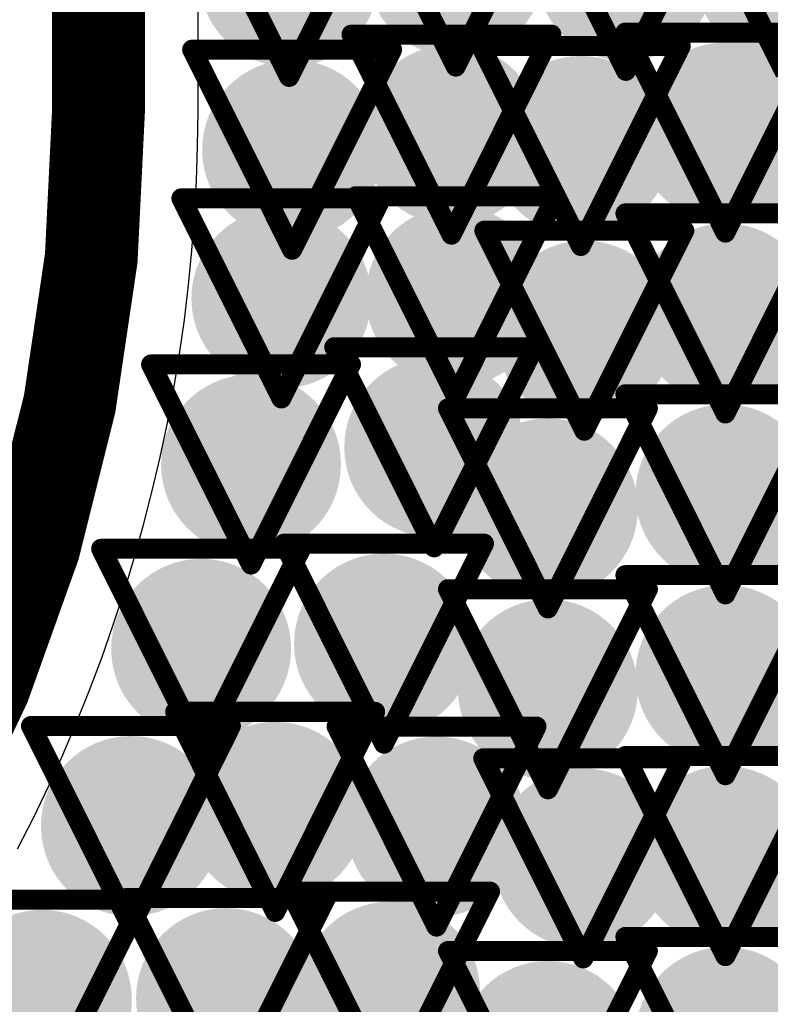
# Model space of a CAD drawing. Header units: inches. Extents: x -2.3 to 12.7, y -2.8 to 6.7.
# Tile 141 of 171: x 0.7207 to 0.7957, y 0.9466 to 1.045. Entities that reach past the tile are written whole.
import ezdxf

# ---------------------------------------------------------------- set-up
doc = ezdxf.new("R2010")
doc.units = ezdxf.units.IN
doc.header["$MEASUREMENT"] = 0
for name, color, linetype in [('Bottom Layer', 5, 'Continuous'), ('Drill Drawing', 1, 'Continuous'), ('L2_GND1', 16, 'Continuous'), ('L3_PWR1', 130, 'Continuous'), ('Top Layer', 1, 'Continuous'), ('Via Holes', 16, 'Continuous')]:
    doc.layers.add(name, color=color, linetype=linetype)

msp = doc.modelspace()

# ---------------------------------------------------------------- hatches: boundary and pattern name
at = {"layer": 'Bottom Layer'}
h = msp.add_hatch(color=5, dxfattribs=at)
edge = h.paths.add_edge_path()
edge.add_arc((0.7642856, 1.0503218), 0.009, 0, 360)
h = msp.add_hatch(color=5, dxfattribs=at)
edge = h.paths.add_edge_path()
edge.add_arc((0.7476204, 1.049289), 0.009, 0, 360)
h = msp.add_hatch(color=5, dxfattribs=at)
edge = h.paths.add_edge_path()
edge.add_arc((0.7813028, 1.049891), 0.009, 0, 360)
h = msp.add_hatch(color=5, dxfattribs=at)
edge = h.paths.add_edge_path()
edge.add_arc((0.797243, 1.0496758), 0.009, 0, 360)
h = msp.add_hatch(color=5, dxfattribs=at)
edge = h.paths.add_edge_path()
edge.add_arc((0.7638548, 1.0335202), 0.009, 0, 360)
h = msp.add_hatch(color=5, dxfattribs=at)
edge = h.paths.add_edge_path()
edge.add_arc((0.7912545, 1.0337262), 0.009, 0, 360)
h = msp.add_hatch(color=5, dxfattribs=at)
edge = h.paths.add_edge_path()
edge.add_arc((0.7767956, 1.0323834), 0.009, 0, 360)
h = msp.add_hatch(color=5, dxfattribs=at)
edge = h.paths.add_edge_path()
edge.add_arc((0.7479146, 1.0320122), 0.009, 0, 360)
h = msp.add_hatch(color=5, dxfattribs=at)
edge = h.paths.add_edge_path()
edge.add_arc((0.7468376, 1.017149), 0.009, 0, 360)
h = msp.add_hatch(color=5, dxfattribs=at)
edge = h.paths.add_edge_path()
edge.add_arc((0.7642856, 1.0173646), 0.009, 0, 360)
h = msp.add_hatch(color=5, dxfattribs=at)
edge = h.paths.add_edge_path()
edge.add_arc((0.7912545, 1.0156463), 0.009, 0, 360)
h = msp.add_hatch(color=5, dxfattribs=at)
edge = h.paths.add_edge_path()
edge.add_arc((0.7771462, 1.0139242), 0.009, 0, 360)
h = msp.add_hatch(color=5, dxfattribs=at)
edge = h.paths.add_edge_path()
edge.add_arc((0.7621294, 1.002265), 0.009, 0, 360)
h = msp.add_hatch(color=5, dxfattribs=at)
edge = h.paths.add_edge_path()
edge.add_arc((0.7438046, 1.0005446), 0.009, 0, 360)
h = msp.add_hatch(color=5, dxfattribs=at)
edge = h.paths.add_edge_path()
edge.add_arc((0.7912545, 0.9975664), 0.009, 0, 360)
h = msp.add_hatch(color=5, dxfattribs=at)
edge = h.paths.add_edge_path()
edge.add_arc((0.7735044, 0.9961585), 0.009, 0, 360)
h = msp.add_hatch(color=5, dxfattribs=at)
edge = h.paths.add_edge_path()
edge.add_arc((0.738813, 0.9821194), 0.009, 0, 360)
h = msp.add_hatch(color=5, dxfattribs=at)
edge = h.paths.add_edge_path()
edge.add_arc((0.7571086, 0.982639), 0.009, 0, 360)
h = msp.add_hatch(color=5, dxfattribs=at)
edge = h.paths.add_edge_path()
edge.add_arc((0.7912545, 0.9794865), 0.009, 0, 360)
h = msp.add_hatch(color=5, dxfattribs=at)
edge = h.paths.add_edge_path()
edge.add_arc((0.7735044, 0.9780786), 0.009, 0, 360)
h = msp.add_hatch(color=5, dxfattribs=at)
edge = h.paths.add_edge_path()
edge.add_arc((0.7462188, 0.965823), 0.009, 0, 360)
h = msp.add_hatch(color=5, dxfattribs=at)
edge = h.paths.add_edge_path()
edge.add_arc((0.7317904, 0.964405), 0.009, 0, 360)
h = msp.add_hatch(color=5, dxfattribs=at)
edge = h.paths.add_edge_path()
edge.add_arc((0.7623598, 0.9643558), 0.009, 0, 360)
h = msp.add_hatch(color=5, dxfattribs=at)
edge = h.paths.add_edge_path()
edge.add_arc((0.7770332, 0.9611766), 0.009, 0, 360)
h = msp.add_hatch(color=5, dxfattribs=at)
edge = h.paths.add_edge_path()
edge.add_arc((0.7912545, 0.9614066), 0.009, 0, 360)
h = msp.add_hatch(color=5, dxfattribs=at)
edge = h.paths.add_edge_path()
edge.add_arc((0.757713, 0.9478482), 0.009, 0, 360)
h = msp.add_hatch(color=5, dxfattribs=at)
edge = h.paths.add_edge_path()
edge.add_arc((0.7228844, 0.9470342), 0.009, 0, 360)
h = msp.add_hatch(color=5, dxfattribs=at)
edge = h.paths.add_edge_path()
edge.add_arc((0.741304, 0.947207), 0.009, 0, 360)
h = msp.add_hatch(color=5, dxfattribs=at)
edge = h.paths.add_edge_path()
edge.add_arc((0.7912545, 0.9433267), 0.009, 0, 360)
h = msp.add_hatch(color=5, dxfattribs=at)
edge = h.paths.add_edge_path()
edge.add_arc((0.7735044, 0.9419188), 0.009, 0, 360)
at = {"layer": 'L2_GND1'}
h = msp.add_hatch(color=16, dxfattribs=at)
edge = h.paths.add_edge_path()
edge.add_arc((0.7642856, 1.0503218), 0.009, 0, 360)
h = msp.add_hatch(color=16, dxfattribs=at)
edge = h.paths.add_edge_path()
edge.add_arc((0.7476204, 1.049289), 0.009, 0, 360)
h = msp.add_hatch(color=16, dxfattribs=at)
edge = h.paths.add_edge_path()
edge.add_arc((0.7813028, 1.049891), 0.009, 0, 360)
h = msp.add_hatch(color=16, dxfattribs=at)
edge = h.paths.add_edge_path()
edge.add_arc((0.797243, 1.0496758), 0.009, 0, 360)
h = msp.add_hatch(color=16, dxfattribs=at)
edge = h.paths.add_edge_path()
edge.add_arc((0.7638548, 1.0335202), 0.009, 0, 360)
h = msp.add_hatch(color=16, dxfattribs=at)
edge = h.paths.add_edge_path()
edge.add_arc((0.7912545, 1.0337262), 0.009, 0, 360)
h = msp.add_hatch(color=16, dxfattribs=at)
edge = h.paths.add_edge_path()
edge.add_arc((0.7767956, 1.0323834), 0.009, 0, 360)
h = msp.add_hatch(color=16, dxfattribs=at)
edge = h.paths.add_edge_path()
edge.add_arc((0.7479146, 1.0320122), 0.009, 0, 360)
h = msp.add_hatch(color=16, dxfattribs=at)
edge = h.paths.add_edge_path()
edge.add_arc((0.7468376, 1.017149), 0.009, 0, 360)
h = msp.add_hatch(color=16, dxfattribs=at)
edge = h.paths.add_edge_path()
edge.add_arc((0.7642856, 1.0173646), 0.009, 0, 360)
h = msp.add_hatch(color=16, dxfattribs=at)
edge = h.paths.add_edge_path()
edge.add_arc((0.7912545, 1.0156463), 0.009, 0, 360)
h = msp.add_hatch(color=16, dxfattribs=at)
edge = h.paths.add_edge_path()
edge.add_arc((0.7771462, 1.0139242), 0.009, 0, 360)
h = msp.add_hatch(color=16, dxfattribs=at)
edge = h.paths.add_edge_path()
edge.add_arc((0.7621294, 1.002265), 0.009, 0, 360)
h = msp.add_hatch(color=16, dxfattribs=at)
edge = h.paths.add_edge_path()
edge.add_arc((0.7438046, 1.0005446), 0.009, 0, 360)
h = msp.add_hatch(color=16, dxfattribs=at)
edge = h.paths.add_edge_path()
edge.add_arc((0.7912545, 0.9975664), 0.009, 0, 360)
h = msp.add_hatch(color=16, dxfattribs=at)
edge = h.paths.add_edge_path()
edge.add_arc((0.7735044, 0.9961585), 0.009, 0, 360)
h = msp.add_hatch(color=16, dxfattribs=at)
edge = h.paths.add_edge_path()
edge.add_arc((0.738813, 0.9821194), 0.009, 0, 360)
h = msp.add_hatch(color=16, dxfattribs=at)
edge = h.paths.add_edge_path()
edge.add_arc((0.7571086, 0.982639), 0.009, 0, 360)
h = msp.add_hatch(color=16, dxfattribs=at)
edge = h.paths.add_edge_path()
edge.add_arc((0.7912545, 0.9794865), 0.009, 0, 360)
h = msp.add_hatch(color=16, dxfattribs=at)
edge = h.paths.add_edge_path()
edge.add_arc((0.7735044, 0.9780786), 0.009, 0, 360)
h = msp.add_hatch(color=16, dxfattribs=at)
edge = h.paths.add_edge_path()
edge.add_arc((0.7462188, 0.965823), 0.009, 0, 360)
h = msp.add_hatch(color=16, dxfattribs=at)
edge = h.paths.add_edge_path()
edge.add_arc((0.7317904, 0.964405), 0.009, 0, 360)
h = msp.add_hatch(color=16, dxfattribs=at)
edge = h.paths.add_edge_path()
edge.add_arc((0.7623598, 0.9643558), 0.009, 0, 360)
h = msp.add_hatch(color=16, dxfattribs=at)
edge = h.paths.add_edge_path()
edge.add_arc((0.7770332, 0.9611766), 0.009, 0, 360)
h = msp.add_hatch(color=16, dxfattribs=at)
edge = h.paths.add_edge_path()
edge.add_arc((0.7912545, 0.9614066), 0.009, 0, 360)
h = msp.add_hatch(color=16, dxfattribs=at)
edge = h.paths.add_edge_path()
edge.add_arc((0.757713, 0.9478482), 0.009, 0, 360)
h = msp.add_hatch(color=16, dxfattribs=at)
edge = h.paths.add_edge_path()
edge.add_arc((0.7228844, 0.9470342), 0.009, 0, 360)
h = msp.add_hatch(color=16, dxfattribs=at)
edge = h.paths.add_edge_path()
edge.add_arc((0.741304, 0.947207), 0.009, 0, 360)
h = msp.add_hatch(color=16, dxfattribs=at)
edge = h.paths.add_edge_path()
edge.add_arc((0.7912545, 0.9433267), 0.009, 0, 360)
h = msp.add_hatch(color=16, dxfattribs=at)
edge = h.paths.add_edge_path()
edge.add_arc((0.7735044, 0.9419188), 0.009, 0, 360)
at = {"layer": 'L3_PWR1'}
h = msp.add_hatch(color=130, dxfattribs=at)
edge = h.paths.add_edge_path()
edge.add_arc((0.7642856, 1.0503218), 0.009, 0, 360)
h = msp.add_hatch(color=130, dxfattribs=at)
edge = h.paths.add_edge_path()
edge.add_arc((0.7476204, 1.049289), 0.009, 0, 360)
h = msp.add_hatch(color=130, dxfattribs=at)
edge = h.paths.add_edge_path()
edge.add_arc((0.7813028, 1.049891), 0.009, 0, 360)
h = msp.add_hatch(color=130, dxfattribs=at)
edge = h.paths.add_edge_path()
edge.add_arc((0.797243, 1.0496758), 0.009, 0, 360)
h = msp.add_hatch(color=130, dxfattribs=at)
edge = h.paths.add_edge_path()
edge.add_arc((0.7638548, 1.0335202), 0.009, 0, 360)
h = msp.add_hatch(color=130, dxfattribs=at)
edge = h.paths.add_edge_path()
edge.add_arc((0.7912545, 1.0337262), 0.009, 0, 360)
h = msp.add_hatch(color=130, dxfattribs=at)
edge = h.paths.add_edge_path()
edge.add_arc((0.7767956, 1.0323834), 0.009, 0, 360)
h = msp.add_hatch(color=130, dxfattribs=at)
edge = h.paths.add_edge_path()
edge.add_arc((0.7479146, 1.0320122), 0.009, 0, 360)
h = msp.add_hatch(color=130, dxfattribs=at)
edge = h.paths.add_edge_path()
edge.add_arc((0.7468376, 1.017149), 0.009, 0, 360)
h = msp.add_hatch(color=130, dxfattribs=at)
edge = h.paths.add_edge_path()
edge.add_arc((0.7642856, 1.0173646), 0.009, 0, 360)
h = msp.add_hatch(color=130, dxfattribs=at)
edge = h.paths.add_edge_path()
edge.add_arc((0.7912545, 1.0156463), 0.009, 0, 360)
h = msp.add_hatch(color=130, dxfattribs=at)
edge = h.paths.add_edge_path()
edge.add_arc((0.7771462, 1.0139242), 0.009, 0, 360)
h = msp.add_hatch(color=130, dxfattribs=at)
edge = h.paths.add_edge_path()
edge.add_arc((0.7621294, 1.002265), 0.009, 0, 360)
h = msp.add_hatch(color=130, dxfattribs=at)
edge = h.paths.add_edge_path()
edge.add_arc((0.7438046, 1.0005446), 0.009, 0, 360)
h = msp.add_hatch(color=130, dxfattribs=at)
edge = h.paths.add_edge_path()
edge.add_arc((0.7912545, 0.9975664), 0.009, 0, 360)
h = msp.add_hatch(color=130, dxfattribs=at)
edge = h.paths.add_edge_path()
edge.add_arc((0.7735044, 0.9961585), 0.009, 0, 360)
h = msp.add_hatch(color=130, dxfattribs=at)
edge = h.paths.add_edge_path()
edge.add_arc((0.738813, 0.9821194), 0.009, 0, 360)
h = msp.add_hatch(color=130, dxfattribs=at)
edge = h.paths.add_edge_path()
edge.add_arc((0.7571086, 0.982639), 0.009, 0, 360)
h = msp.add_hatch(color=130, dxfattribs=at)
edge = h.paths.add_edge_path()
edge.add_arc((0.7912545, 0.9794865), 0.009, 0, 360)
h = msp.add_hatch(color=130, dxfattribs=at)
edge = h.paths.add_edge_path()
edge.add_arc((0.7735044, 0.9780786), 0.009, 0, 360)
h = msp.add_hatch(color=130, dxfattribs=at)
edge = h.paths.add_edge_path()
edge.add_arc((0.7462188, 0.965823), 0.009, 0, 360)
h = msp.add_hatch(color=130, dxfattribs=at)
edge = h.paths.add_edge_path()
edge.add_arc((0.7317904, 0.964405), 0.009, 0, 360)
h = msp.add_hatch(color=130, dxfattribs=at)
edge = h.paths.add_edge_path()
edge.add_arc((0.7623598, 0.9643558), 0.009, 0, 360)
h = msp.add_hatch(color=130, dxfattribs=at)
edge = h.paths.add_edge_path()
edge.add_arc((0.7770332, 0.9611766), 0.009, 0, 360)
h = msp.add_hatch(color=130, dxfattribs=at)
edge = h.paths.add_edge_path()
edge.add_arc((0.7912545, 0.9614066), 0.009, 0, 360)
h = msp.add_hatch(color=130, dxfattribs=at)
edge = h.paths.add_edge_path()
edge.add_arc((0.757713, 0.9478482), 0.009, 0, 360)
h = msp.add_hatch(color=130, dxfattribs=at)
edge = h.paths.add_edge_path()
edge.add_arc((0.7228844, 0.9470342), 0.009, 0, 360)
h = msp.add_hatch(color=130, dxfattribs=at)
edge = h.paths.add_edge_path()
edge.add_arc((0.741304, 0.947207), 0.009, 0, 360)
h = msp.add_hatch(color=130, dxfattribs=at)
edge = h.paths.add_edge_path()
edge.add_arc((0.7912545, 0.9433267), 0.009, 0, 360)
h = msp.add_hatch(color=130, dxfattribs=at)
edge = h.paths.add_edge_path()
edge.add_arc((0.7735044, 0.9419188), 0.009, 0, 360)
at = {"layer": 'Top Layer'}
h = msp.add_hatch(color=1, dxfattribs=at)
edge = h.paths.add_edge_path()
edge.add_arc((0.7642856, 1.0503218), 0.009, 0, 360)
h = msp.add_hatch(color=1, dxfattribs=at)
edge = h.paths.add_edge_path()
edge.add_arc((0.7476204, 1.049289), 0.009, 0, 360)
h = msp.add_hatch(color=1, dxfattribs=at)
edge = h.paths.add_edge_path()
edge.add_arc((0.7813028, 1.049891), 0.009, 0, 360)
h = msp.add_hatch(color=1, dxfattribs=at)
edge = h.paths.add_edge_path()
edge.add_arc((0.797243, 1.0496758), 0.009, 0, 360)
h = msp.add_hatch(color=1, dxfattribs=at)
edge = h.paths.add_edge_path()
edge.add_arc((0.7638548, 1.0335202), 0.009, 0, 360)
h = msp.add_hatch(color=1, dxfattribs=at)
edge = h.paths.add_edge_path()
edge.add_arc((0.7912545, 1.0337262), 0.009, 0, 360)
h = msp.add_hatch(color=1, dxfattribs=at)
edge = h.paths.add_edge_path()
edge.add_arc((0.7767956, 1.0323834), 0.009, 0, 360)
h = msp.add_hatch(color=1, dxfattribs=at)
edge = h.paths.add_edge_path()
edge.add_arc((0.7479146, 1.0320122), 0.009, 0, 360)
h = msp.add_hatch(color=1, dxfattribs=at)
edge = h.paths.add_edge_path()
edge.add_arc((0.7468376, 1.017149), 0.009, 0, 360)
h = msp.add_hatch(color=1, dxfattribs=at)
edge = h.paths.add_edge_path()
edge.add_arc((0.7642856, 1.0173646), 0.009, 0, 360)
h = msp.add_hatch(color=1, dxfattribs=at)
edge = h.paths.add_edge_path()
edge.add_arc((0.7912545, 1.0156463), 0.009, 0, 360)
h = msp.add_hatch(color=1, dxfattribs=at)
edge = h.paths.add_edge_path()
edge.add_arc((0.7771462, 1.0139242), 0.009, 0, 360)
h = msp.add_hatch(color=1, dxfattribs=at)
edge = h.paths.add_edge_path()
edge.add_arc((0.7621294, 1.002265), 0.009, 0, 360)
h = msp.add_hatch(color=1, dxfattribs=at)
edge = h.paths.add_edge_path()
edge.add_arc((0.7438046, 1.0005446), 0.009, 0, 360)
h = msp.add_hatch(color=1, dxfattribs=at)
edge = h.paths.add_edge_path()
edge.add_arc((0.7912545, 0.9975664), 0.009, 0, 360)
h = msp.add_hatch(color=1, dxfattribs=at)
edge = h.paths.add_edge_path()
edge.add_arc((0.7735044, 0.9961585), 0.009, 0, 360)
h = msp.add_hatch(color=1, dxfattribs=at)
edge = h.paths.add_edge_path()
edge.add_arc((0.738813, 0.9821194), 0.009, 0, 360)
h = msp.add_hatch(color=1, dxfattribs=at)
edge = h.paths.add_edge_path()
edge.add_arc((0.7571086, 0.982639), 0.009, 0, 360)
h = msp.add_hatch(color=1, dxfattribs=at)
edge = h.paths.add_edge_path()
edge.add_arc((0.7912545, 0.9794865), 0.009, 0, 360)
h = msp.add_hatch(color=1, dxfattribs=at)
edge = h.paths.add_edge_path()
edge.add_arc((0.7735044, 0.9780786), 0.009, 0, 360)
h = msp.add_hatch(color=1, dxfattribs=at)
edge = h.paths.add_edge_path()
edge.add_arc((0.7462188, 0.965823), 0.009, 0, 360)
h = msp.add_hatch(color=1, dxfattribs=at)
edge = h.paths.add_edge_path()
edge.add_arc((0.7317904, 0.964405), 0.009, 0, 360)
h = msp.add_hatch(color=1, dxfattribs=at)
edge = h.paths.add_edge_path()
edge.add_arc((0.7623598, 0.9643558), 0.009, 0, 360)
h = msp.add_hatch(color=1, dxfattribs=at)
edge = h.paths.add_edge_path()
edge.add_arc((0.7770332, 0.9611766), 0.009, 0, 360)
h = msp.add_hatch(color=1, dxfattribs=at)
edge = h.paths.add_edge_path()
edge.add_arc((0.7912545, 0.9614066), 0.009, 0, 360)
h = msp.add_hatch(color=1, dxfattribs=at)
edge = h.paths.add_edge_path()
edge.add_arc((0.757713, 0.9478482), 0.009, 0, 360)
h = msp.add_hatch(color=1, dxfattribs=at)
edge = h.paths.add_edge_path()
edge.add_arc((0.7228844, 0.9470342), 0.009, 0, 360)
h = msp.add_hatch(color=1, dxfattribs=at)
edge = h.paths.add_edge_path()
edge.add_arc((0.741304, 0.947207), 0.009, 0, 360)
h = msp.add_hatch(color=1, dxfattribs=at)
edge = h.paths.add_edge_path()
edge.add_arc((0.7912545, 0.9433267), 0.009, 0, 360)
h = msp.add_hatch(color=1, dxfattribs=at)
edge = h.paths.add_edge_path()
edge.add_arc((0.7735044, 0.9419188), 0.009, 0, 360)
at = {"layer": 'Via Holes'}
h = msp.add_hatch(color=7, dxfattribs=at)
edge = h.paths.add_edge_path()
edge.add_arc((0.7638548, 1.0335202), 0.004, 0, 360)
h = msp.add_hatch(color=7, dxfattribs=at)
edge = h.paths.add_edge_path()
edge.add_arc((0.7912545, 1.0337262), 0.004, 0, 360)
h = msp.add_hatch(color=7, dxfattribs=at)
edge = h.paths.add_edge_path()
edge.add_arc((0.7767956, 1.0323834), 0.004, 0, 360)
h = msp.add_hatch(color=7, dxfattribs=at)
edge = h.paths.add_edge_path()
edge.add_arc((0.7479146, 1.0320122), 0.004, 0, 360)
h = msp.add_hatch(color=7, dxfattribs=at)
edge = h.paths.add_edge_path()
edge.add_arc((0.7468376, 1.017149), 0.004, 0, 360)
h = msp.add_hatch(color=7, dxfattribs=at)
edge = h.paths.add_edge_path()
edge.add_arc((0.7642856, 1.0173646), 0.004, 0, 360)
h = msp.add_hatch(color=7, dxfattribs=at)
edge = h.paths.add_edge_path()
edge.add_arc((0.7912545, 1.0156463), 0.004, 0, 360)
h = msp.add_hatch(color=7, dxfattribs=at)
edge = h.paths.add_edge_path()
edge.add_arc((0.7771462, 1.0139242), 0.004, 0, 360)
h = msp.add_hatch(color=7, dxfattribs=at)
edge = h.paths.add_edge_path()
edge.add_arc((0.7621294, 1.002265), 0.004, 0, 360)
h = msp.add_hatch(color=7, dxfattribs=at)
edge = h.paths.add_edge_path()
edge.add_arc((0.7438046, 1.0005446), 0.004, 0, 360)
h = msp.add_hatch(color=7, dxfattribs=at)
edge = h.paths.add_edge_path()
edge.add_arc((0.7912545, 0.9975664), 0.004, 0, 360)
h = msp.add_hatch(color=7, dxfattribs=at)
edge = h.paths.add_edge_path()
edge.add_arc((0.7735044, 0.9961585), 0.004, 0, 360)
h = msp.add_hatch(color=7, dxfattribs=at)
edge = h.paths.add_edge_path()
edge.add_arc((0.7571086, 0.982639), 0.004, 0, 360)
h = msp.add_hatch(color=7, dxfattribs=at)
edge = h.paths.add_edge_path()
edge.add_arc((0.738813, 0.9821194), 0.004, 0, 360)
h = msp.add_hatch(color=7, dxfattribs=at)
edge = h.paths.add_edge_path()
edge.add_arc((0.7912545, 0.9794865), 0.004, 0, 360)
h = msp.add_hatch(color=7, dxfattribs=at)
edge = h.paths.add_edge_path()
edge.add_arc((0.7735044, 0.9780786), 0.004, 0, 360)
h = msp.add_hatch(color=7, dxfattribs=at)
edge = h.paths.add_edge_path()
edge.add_arc((0.7462188, 0.965823), 0.004, 0, 360)
h = msp.add_hatch(color=7, dxfattribs=at)
edge = h.paths.add_edge_path()
edge.add_arc((0.7317904, 0.964405), 0.004, 0, 360)
h = msp.add_hatch(color=7, dxfattribs=at)
edge = h.paths.add_edge_path()
edge.add_arc((0.7623598, 0.9643558), 0.004, 0, 360)
h = msp.add_hatch(color=7, dxfattribs=at)
edge = h.paths.add_edge_path()
edge.add_arc((0.7770332, 0.9611766), 0.004, 0, 360)
h = msp.add_hatch(color=7, dxfattribs=at)
edge = h.paths.add_edge_path()
edge.add_arc((0.7912545, 0.9614066), 0.004, 0, 360)
h = msp.add_hatch(color=7, dxfattribs=at)
edge = h.paths.add_edge_path()
edge.add_arc((0.757713, 0.9478482), 0.004, 0, 360)
h = msp.add_hatch(color=7, dxfattribs=at)
edge = h.paths.add_edge_path()
edge.add_arc((0.7228844, 0.9470342), 0.004, 0, 360)
h = msp.add_hatch(color=7, dxfattribs=at)
edge = h.paths.add_edge_path()
edge.add_arc((0.741304, 0.947207), 0.004, 0, 360)
h = msp.add_hatch(color=7, dxfattribs=at)
edge = h.paths.add_edge_path()
edge.add_arc((0.7912545, 0.9433267), 0.004, 0, 360)

# ---------------------------------------------------------------- linework, layer by layer
at = {"layer": 'Drill Drawing'}
for points in [[(0.7542856, 1.0603218, 0.002, 0.002, 0), (0.7642856, 1.0403218, 0.002, 0.002, 0)], [(0.7642856, 1.0403218, 0.002, 0.002, 0), (0.7742856, 1.0603218, 0.002, 0.002, 0)], [(0.7376204, 1.059289, 0.002, 0.002, 0), (0.7476204, 1.039289, 0.002, 0.002, 0)], [(0.7476204, 1.039289, 0.002, 0.002, 0), (0.7576204, 1.059289, 0.002, 0.002, 0)], [(0.7713028, 1.059891, 0.002, 0.002, 0), (0.7813028, 1.039891, 0.002, 0.002, 0)], [(0.7813028, 1.039891, 0.002, 0.002, 0), (0.7913028, 1.059891, 0.002, 0.002, 0)], [(0.787243, 1.0596758, 0.002, 0.002, 0), (0.797243, 1.0396758, 0.002, 0.002, 0)], [(0.7538548, 1.0435202, 0.002, 0.002, 0), (0.7738548, 1.0435202, 0.002, 0.002, 0)], [(0.7538548, 1.0435202, 0.002, 0.002, 0), (0.7638548, 1.0235202, 0.002, 0.002, 0)], [(0.7638548, 1.0235202, 0.002, 0.002, 0), (0.7738548, 1.0435202, 0.002, 0.002, 0)], [(0.7812545, 1.0437262, 0.002, 0.002, 0), (0.8012545, 1.0437262, 0.002, 0.002, 0)], [(0.7812545, 1.0437262, 0.002, 0.002, 0), (0.7912545, 1.0237262, 0.002, 0.002, 0)], [(0.7912545, 1.0237262, 0.002, 0.002, 0), (0.8012545, 1.0437262, 0.002, 0.002, 0)], [(0.7667956, 1.0423834, 0.002, 0.002, 0), (0.7867956, 1.0423834, 0.002, 0.002, 0)], [(0.7667956, 1.0423834, 0.002, 0.002, 0), (0.7767956, 1.0223834, 0.002, 0.002, 0)], [(0.7767956, 1.0223834, 0.002, 0.002, 0), (0.7867956, 1.0423834, 0.002, 0.002, 0)], [(0.7379146, 1.0420122, 0.002, 0.002, 0), (0.7579146, 1.0420122, 0.002, 0.002, 0)], [(0.7379146, 1.0420122, 0.002, 0.002, 0), (0.7479146, 1.0220122, 0.002, 0.002, 0)], [(0.7479146, 1.0220122, 0.002, 0.002, 0), (0.7579146, 1.0420122, 0.002, 0.002, 0)], [(0.7368376, 1.027149, 0.002, 0.002, 0), (0.7568376, 1.027149, 0.002, 0.002, 0)], [(0.7368376, 1.027149, 0.002, 0.002, 0), (0.7468376, 1.007149, 0.002, 0.002, 0)], [(0.7468376, 1.007149, 0.002, 0.002, 0), (0.7568376, 1.027149, 0.002, 0.002, 0)], [(0.7542856, 1.0273646, 0.002, 0.002, 0), (0.7742856, 1.0273646, 0.002, 0.002, 0)], [(0.7542856, 1.0273646, 0.002, 0.002, 0), (0.7642856, 1.0073646, 0.002, 0.002, 0)], [(0.7642856, 1.0073646, 0.002, 0.002, 0), (0.7742856, 1.0273646, 0.002, 0.002, 0)], [(0.7812545, 1.0256463, 0.002, 0.002, 0), (0.8012545, 1.0256463, 0.002, 0.002, 0)], [(0.7812545, 1.0256463, 0.002, 0.002, 0), (0.7912545, 1.0056463, 0.002, 0.002, 0)], [(0.7912545, 1.0056463, 0.002, 0.002, 0), (0.8012545, 1.0256463, 0.002, 0.002, 0)], [(0.7671462, 1.0239242, 0.002, 0.002, 0), (0.7871462, 1.0239242, 0.002, 0.002, 0)], [(0.7671462, 1.0239242, 0.002, 0.002, 0), (0.7771462, 1.0039242, 0.002, 0.002, 0)], [(0.7771462, 1.0039242, 0.002, 0.002, 0), (0.7871462, 1.0239242, 0.002, 0.002, 0)], [(0.7521294, 1.012265, 0.002, 0.002, 0), (0.7721294, 1.012265, 0.002, 0.002, 0)], [(0.7521294, 1.012265, 0.002, 0.002, 0), (0.7621294, 0.992265, 0.002, 0.002, 0)], [(0.7621294, 0.992265, 0.002, 0.002, 0), (0.7721294, 1.012265, 0.002, 0.002, 0)], [(0.7338046, 1.0105446, 0.002, 0.002, 0), (0.7538046, 1.0105446, 0.002, 0.002, 0)], [(0.7338046, 1.0105446, 0.002, 0.002, 0), (0.7438046, 0.9905446, 0.002, 0.002, 0)], [(0.7438046, 0.9905446, 0.002, 0.002, 0), (0.7538046, 1.0105446, 0.002, 0.002, 0)], [(0.7812545, 1.0075664, 0.002, 0.002, 0), (0.8012545, 1.0075664, 0.002, 0.002, 0)], [(0.7812545, 1.0075664, 0.002, 0.002, 0), (0.7912545, 0.9875664, 0.002, 0.002, 0)], [(0.7912545, 0.9875664, 0.002, 0.002, 0), (0.8012545, 1.0075664, 0.002, 0.002, 0)], [(0.7635044, 1.0061585, 0.002, 0.002, 0), (0.7835044, 1.0061585, 0.002, 0.002, 0)], [(0.7635044, 1.0061585, 0.002, 0.002, 0), (0.7735044, 0.9861585, 0.002, 0.002, 0)], [(0.7735044, 0.9861585, 0.002, 0.002, 0), (0.7835044, 1.0061585, 0.002, 0.002, 0)], [(0.728813, 0.9921194, 0.002, 0.002, 0), (0.748813, 0.9921194, 0.002, 0.002, 0)], [(0.728813, 0.9921194, 0.002, 0.002, 0), (0.738813, 0.9721194, 0.002, 0.002, 0)], [(0.738813, 0.9721194, 0.002, 0.002, 0), (0.748813, 0.9921194, 0.002, 0.002, 0)], [(0.7471086, 0.992639, 0.002, 0.002, 0), (0.7671086, 0.992639, 0.002, 0.002, 0)], [(0.7471086, 0.992639, 0.002, 0.002, 0), (0.7571086, 0.972639, 0.002, 0.002, 0)], [(0.7571086, 0.972639, 0.002, 0.002, 0), (0.7671086, 0.992639, 0.002, 0.002, 0)], [(0.7812545, 0.9894865, 0.002, 0.002, 0), (0.8012545, 0.9894865, 0.002, 0.002, 0)], [(0.7812545, 0.9894865, 0.002, 0.002, 0), (0.7912545, 0.9694865, 0.002, 0.002, 0)], [(0.7912545, 0.9694865, 0.002, 0.002, 0), (0.8012545, 0.9894865, 0.002, 0.002, 0)], [(0.7635044, 0.9880786, 0.002, 0.002, 0), (0.7835044, 0.9880786, 0.002, 0.002, 0)], [(0.7635044, 0.9880786, 0.002, 0.002, 0), (0.7735044, 0.9680786, 0.002, 0.002, 0)], [(0.7735044, 0.9680786, 0.002, 0.002, 0), (0.7835044, 0.9880786, 0.002, 0.002, 0)], [(0.7362188, 0.975823, 0.002, 0.002, 0), (0.7562188, 0.975823, 0.002, 0.002, 0)], [(0.7362188, 0.975823, 0.002, 0.002, 0), (0.7462188, 0.955823, 0.002, 0.002, 0)], [(0.7462188, 0.955823, 0.002, 0.002, 0), (0.7562188, 0.975823, 0.002, 0.002, 0)], [(0.7217904, 0.974405, 0.002, 0.002, 0), (0.7417904, 0.974405, 0.002, 0.002, 0)], [(0.7217904, 0.974405, 0.002, 0.002, 0), (0.7317904, 0.954405, 0.002, 0.002, 0)], [(0.7317904, 0.954405, 0.002, 0.002, 0), (0.7417904, 0.974405, 0.002, 0.002, 0)], [(0.7523598, 0.9743558, 0.002, 0.002, 0), (0.7723598, 0.9743558, 0.002, 0.002, 0)], [(0.7523598, 0.9743558, 0.002, 0.002, 0), (0.7623598, 0.9543558, 0.002, 0.002, 0)], [(0.7623598, 0.9543558, 0.002, 0.002, 0), (0.7723598, 0.9743558, 0.002, 0.002, 0)], [(0.7812545, 0.9714066, 0.002, 0.002, 0), (0.8012545, 0.9714066, 0.002, 0.002, 0)], [(0.7812545, 0.9714066, 0.002, 0.002, 0), (0.7912545, 0.9514066, 0.002, 0.002, 0)], [(0.7912545, 0.9514066, 0.002, 0.002, 0), (0.8012545, 0.9714066, 0.002, 0.002, 0)], [(0.7670332, 0.9711766, 0.002, 0.002, 0), (0.7870332, 0.9711766, 0.002, 0.002, 0)], [(0.7670332, 0.9711766, 0.002, 0.002, 0), (0.7770332, 0.9511766, 0.002, 0.002, 0)], [(0.7770332, 0.9511766, 0.002, 0.002, 0), (0.7870332, 0.9711766, 0.002, 0.002, 0)], [(0.747713, 0.9578482, 0.002, 0.002, 0), (0.767713, 0.9578482, 0.002, 0.002, 0)], [(0.747713, 0.9578482, 0.002, 0.002, 0), (0.757713, 0.9378482, 0.002, 0.002, 0)], [(0.757713, 0.9378482, 0.002, 0.002, 0), (0.767713, 0.9578482, 0.002, 0.002, 0)], [(0.7128844, 0.9570342, 0.002, 0.002, 0), (0.7328844, 0.9570342, 0.002, 0.002, 0)], [(0.7228844, 0.9370342, 0.002, 0.002, 0), (0.7328844, 0.9570342, 0.002, 0.002, 0)], [(0.731304, 0.957207, 0.002, 0.002, 0), (0.751304, 0.957207, 0.002, 0.002, 0)], [(0.731304, 0.957207, 0.002, 0.002, 0), (0.741304, 0.937207, 0.002, 0.002, 0)], [(0.741304, 0.937207, 0.002, 0.002, 0), (0.751304, 0.957207, 0.002, 0.002, 0)], [(0.7812545, 0.9533267, 0.002, 0.002, 0), (0.8012545, 0.9533267, 0.002, 0.002, 0)], [(0.7812545, 0.9533267, 0.002, 0.002, 0), (0.7912545, 0.9333267, 0.002, 0.002, 0)], [(0.7635044, 0.9519188, 0.002, 0.002, 0), (0.7835044, 0.9519188, 0.002, 0.002, 0)], [(0.7635044, 0.9519188, 0.002, 0.002, 0), (0.7735044, 0.9319188, 0.002, 0.002, 0)], [(0.7735044, 0.9319188, 0.002, 0.002, 0), (0.7835044, 0.9519188, 0.002, 0.002, 0)]]:
    msp.add_lwpolyline(points, format="xyseb", dxfattribs=at)
for points in [[(0.7533548, 1.0435202, 0.001, 0.001, 1), (0.7543548, 1.0435202, 0.001, 0.001, 1)], [(0.7533548, 1.0435202, 0.001, 0.001, 1), (0.7543548, 1.0435202, 0.001, 0.001, 1)], [(0.7733548, 1.0435202, 0.001, 0.001, 1), (0.7743548, 1.0435202, 0.001, 0.001, 1)], [(0.7733548, 1.0435202, 0.001, 0.001, 1), (0.7743548, 1.0435202, 0.001, 0.001, 1)], [(0.7807545, 1.0437262, 0.001, 0.001, 1), (0.7817545, 1.0437262, 0.001, 0.001, 1)], [(0.7807545, 1.0437262, 0.001, 0.001, 1), (0.7817545, 1.0437262, 0.001, 0.001, 1)], [(0.7662956, 1.0423834, 0.001, 0.001, 1), (0.7672956, 1.0423834, 0.001, 0.001, 1)], [(0.7662956, 1.0423834, 0.001, 0.001, 1), (0.7672956, 1.0423834, 0.001, 0.001, 1)], [(0.7862956, 1.0423834, 0.001, 0.001, 1), (0.7872956, 1.0423834, 0.001, 0.001, 1)], [(0.7862956, 1.0423834, 0.001, 0.001, 1), (0.7872956, 1.0423834, 0.001, 0.001, 1)], [(0.7374146, 1.0420122, 0.001, 0.001, 1), (0.7384146, 1.0420122, 0.001, 0.001, 1)], [(0.7374146, 1.0420122, 0.001, 0.001, 1), (0.7384146, 1.0420122, 0.001, 0.001, 1)], [(0.7574146, 1.0420122, 0.001, 0.001, 1), (0.7584146, 1.0420122, 0.001, 0.001, 1)], [(0.7574146, 1.0420122, 0.001, 0.001, 1), (0.7584146, 1.0420122, 0.001, 0.001, 1)], [(0.7637856, 1.0403218, 0.001, 0.001, 1), (0.7647856, 1.0403218, 0.001, 0.001, 1)], [(0.7637856, 1.0403218, 0.001, 0.001, 1), (0.7647856, 1.0403218, 0.001, 0.001, 1)], [(0.7808028, 1.039891, 0.001, 0.001, 1), (0.7818028, 1.039891, 0.001, 0.001, 1)], [(0.7808028, 1.039891, 0.001, 0.001, 1), (0.7818028, 1.039891, 0.001, 0.001, 1)], [(0.7471204, 1.039289, 0.001, 0.001, 1), (0.7481204, 1.039289, 0.001, 0.001, 1)], [(0.7471204, 1.039289, 0.001, 0.001, 1), (0.7481204, 1.039289, 0.001, 0.001, 1)], [(0.7363376, 1.027149, 0.001, 0.001, 1), (0.7373376, 1.027149, 0.001, 0.001, 1)], [(0.7363376, 1.027149, 0.001, 0.001, 1), (0.7373376, 1.027149, 0.001, 0.001, 1)], [(0.7537856, 1.0273646, 0.001, 0.001, 1), (0.7547856, 1.0273646, 0.001, 0.001, 1)], [(0.7537856, 1.0273646, 0.001, 0.001, 1), (0.7547856, 1.0273646, 0.001, 0.001, 1)], [(0.7563376, 1.027149, 0.001, 0.001, 1), (0.7573376, 1.027149, 0.001, 0.001, 1)], [(0.7563376, 1.027149, 0.001, 0.001, 1), (0.7573376, 1.027149, 0.001, 0.001, 1)], [(0.7737856, 1.0273646, 0.001, 0.001, 1), (0.7747856, 1.0273646, 0.001, 0.001, 1)], [(0.7737856, 1.0273646, 0.001, 0.001, 1), (0.7747856, 1.0273646, 0.001, 0.001, 1)], [(0.7807545, 1.0256463, 0.001, 0.001, 1), (0.7817545, 1.0256463, 0.001, 0.001, 1)], [(0.7807545, 1.0256463, 0.001, 0.001, 1), (0.7817545, 1.0256463, 0.001, 0.001, 1)], [(0.7666462, 1.0239242, 0.001, 0.001, 1), (0.7676462, 1.0239242, 0.001, 0.001, 1)], [(0.7666462, 1.0239242, 0.001, 0.001, 1), (0.7676462, 1.0239242, 0.001, 0.001, 1)], [(0.7866462, 1.0239242, 0.001, 0.001, 1), (0.7876462, 1.0239242, 0.001, 0.001, 1)], [(0.7866462, 1.0239242, 0.001, 0.001, 1), (0.7876462, 1.0239242, 0.001, 0.001, 1)], [(0.7907545, 1.0237262, 0.001, 0.001, 1), (0.7917545, 1.0237262, 0.001, 0.001, 1)], [(0.7907545, 1.0237262, 0.001, 0.001, 1), (0.7917545, 1.0237262, 0.001, 0.001, 1)], [(0.7633548, 1.0235202, 0.001, 0.001, 1), (0.7643548, 1.0235202, 0.001, 0.001, 1)], [(0.7633548, 1.0235202, 0.001, 0.001, 1), (0.7643548, 1.0235202, 0.001, 0.001, 1)], [(0.7474146, 1.0220122, 0.001, 0.001, 1), (0.7484146, 1.0220122, 0.001, 0.001, 1)], [(0.7474146, 1.0220122, 0.001, 0.001, 1), (0.7484146, 1.0220122, 0.001, 0.001, 1)], [(0.7762956, 1.0223834, 0.001, 0.001, 1), (0.7772956, 1.0223834, 0.001, 0.001, 1)], [(0.7762956, 1.0223834, 0.001, 0.001, 1), (0.7772956, 1.0223834, 0.001, 0.001, 1)], [(0.7516294, 1.012265, 0.001, 0.001, 1), (0.7526294, 1.012265, 0.001, 0.001, 1)], [(0.7516294, 1.012265, 0.001, 0.001, 1), (0.7526294, 1.012265, 0.001, 0.001, 1)], [(0.7716294, 1.012265, 0.001, 0.001, 1), (0.7726294, 1.012265, 0.001, 0.001, 1)], [(0.7716294, 1.012265, 0.001, 0.001, 1), (0.7726294, 1.012265, 0.001, 0.001, 1)], [(0.7333046, 1.0105446, 0.001, 0.001, 1), (0.7343046, 1.0105446, 0.001, 0.001, 1)], [(0.7333046, 1.0105446, 0.001, 0.001, 1), (0.7343046, 1.0105446, 0.001, 0.001, 1)], [(0.7533046, 1.0105446, 0.001, 0.001, 1), (0.7543046, 1.0105446, 0.001, 0.001, 1)], [(0.7533046, 1.0105446, 0.001, 0.001, 1), (0.7543046, 1.0105446, 0.001, 0.001, 1)], [(0.7463376, 1.007149, 0.001, 0.001, 1), (0.7473376, 1.007149, 0.001, 0.001, 1)], [(0.7463376, 1.007149, 0.001, 0.001, 1), (0.7473376, 1.007149, 0.001, 0.001, 1)], [(0.7637856, 1.0073646, 0.001, 0.001, 1), (0.7647856, 1.0073646, 0.001, 0.001, 1)], [(0.7637856, 1.0073646, 0.001, 0.001, 1), (0.7647856, 1.0073646, 0.001, 0.001, 1)], [(0.7807545, 1.0075664, 0.001, 0.001, 1), (0.7817545, 1.0075664, 0.001, 0.001, 1)], [(0.7807545, 1.0075664, 0.001, 0.001, 1), (0.7817545, 1.0075664, 0.001, 0.001, 1)], [(0.7630044, 1.0061585, 0.001, 0.001, 1), (0.7640044, 1.0061585, 0.001, 0.001, 1)], [(0.7630044, 1.0061585, 0.001, 0.001, 1), (0.7640044, 1.0061585, 0.001, 0.001, 1)], [(0.7830044, 1.0061585, 0.001, 0.001, 1), (0.7840044, 1.0061585, 0.001, 0.001, 1)], [(0.7830044, 1.0061585, 0.001, 0.001, 1), (0.7840044, 1.0061585, 0.001, 0.001, 1)], [(0.7907545, 1.0056463, 0.001, 0.001, 1), (0.7917545, 1.0056463, 0.001, 0.001, 1)], [(0.7907545, 1.0056463, 0.001, 0.001, 1), (0.7917545, 1.0056463, 0.001, 0.001, 1)], [(0.7766462, 1.0039242, 0.001, 0.001, 1), (0.7776462, 1.0039242, 0.001, 0.001, 1)], [(0.7766462, 1.0039242, 0.001, 0.001, 1), (0.7776462, 1.0039242, 0.001, 0.001, 1)], [(0.728313, 0.9921194, 0.001, 0.001, 1), (0.729313, 0.9921194, 0.001, 0.001, 1)], [(0.728313, 0.9921194, 0.001, 0.001, 1), (0.729313, 0.9921194, 0.001, 0.001, 1)], [(0.7466086, 0.992639, 0.001, 0.001, 1), (0.7476086, 0.992639, 0.001, 0.001, 1)], [(0.7466086, 0.992639, 0.001, 0.001, 1), (0.7476086, 0.992639, 0.001, 0.001, 1)], [(0.748313, 0.9921194, 0.001, 0.001, 1), (0.749313, 0.9921194, 0.001, 0.001, 1)], [(0.748313, 0.9921194, 0.001, 0.001, 1), (0.749313, 0.9921194, 0.001, 0.001, 1)], [(0.7616294, 0.992265, 0.001, 0.001, 1), (0.7626294, 0.992265, 0.001, 0.001, 1)], [(0.7616294, 0.992265, 0.001, 0.001, 1), (0.7626294, 0.992265, 0.001, 0.001, 1)], [(0.7666086, 0.992639, 0.001, 0.001, 1), (0.7676086, 0.992639, 0.001, 0.001, 1)], [(0.7666086, 0.992639, 0.001, 0.001, 1), (0.7676086, 0.992639, 0.001, 0.001, 1)], [(0.7433046, 0.9905446, 0.001, 0.001, 1), (0.7443046, 0.9905446, 0.001, 0.001, 1)], [(0.7433046, 0.9905446, 0.001, 0.001, 1), (0.7443046, 0.9905446, 0.001, 0.001, 1)], [(0.7807545, 0.9894865, 0.001, 0.001, 1), (0.7817545, 0.9894865, 0.001, 0.001, 1)], [(0.7807545, 0.9894865, 0.001, 0.001, 1), (0.7817545, 0.9894865, 0.001, 0.001, 1)], [(0.7630044, 0.9880786, 0.001, 0.001, 1), (0.7640044, 0.9880786, 0.001, 0.001, 1)], [(0.7630044, 0.9880786, 0.001, 0.001, 1), (0.7640044, 0.9880786, 0.001, 0.001, 1)], [(0.7830044, 0.9880786, 0.001, 0.001, 1), (0.7840044, 0.9880786, 0.001, 0.001, 1)], [(0.7830044, 0.9880786, 0.001, 0.001, 1), (0.7840044, 0.9880786, 0.001, 0.001, 1)], [(0.7907545, 0.9875664, 0.001, 0.001, 1), (0.7917545, 0.9875664, 0.001, 0.001, 1)], [(0.7907545, 0.9875664, 0.001, 0.001, 1), (0.7917545, 0.9875664, 0.001, 0.001, 1)], [(0.7730044, 0.9861585, 0.001, 0.001, 1), (0.7740044, 0.9861585, 0.001, 0.001, 1)], [(0.7730044, 0.9861585, 0.001, 0.001, 1), (0.7740044, 0.9861585, 0.001, 0.001, 1)], [(0.7357188, 0.975823, 0.001, 0.001, 1), (0.7367188, 0.975823, 0.001, 0.001, 1)], [(0.7357188, 0.975823, 0.001, 0.001, 1), (0.7367188, 0.975823, 0.001, 0.001, 1)], [(0.7557188, 0.975823, 0.001, 0.001, 1), (0.7567188, 0.975823, 0.001, 0.001, 1)], [(0.7557188, 0.975823, 0.001, 0.001, 1), (0.7567188, 0.975823, 0.001, 0.001, 1)], [(0.7212904, 0.974405, 0.001, 0.001, 1), (0.7222904, 0.974405, 0.001, 0.001, 1)], [(0.7212904, 0.974405, 0.001, 0.001, 1), (0.7222904, 0.974405, 0.001, 0.001, 1)], [(0.7412904, 0.974405, 0.001, 0.001, 1), (0.7422904, 0.974405, 0.001, 0.001, 1)], [(0.7412904, 0.974405, 0.001, 0.001, 1), (0.7422904, 0.974405, 0.001, 0.001, 1)], [(0.7518598, 0.9743558, 0.001, 0.001, 1), (0.7528598, 0.9743558, 0.001, 0.001, 1)], [(0.7518598, 0.9743558, 0.001, 0.001, 1), (0.7528598, 0.9743558, 0.001, 0.001, 1)], [(0.7718598, 0.9743558, 0.001, 0.001, 1), (0.7728598, 0.9743558, 0.001, 0.001, 1)], [(0.7718598, 0.9743558, 0.001, 0.001, 1), (0.7728598, 0.9743558, 0.001, 0.001, 1)], [(0.7566086, 0.972639, 0.001, 0.001, 1), (0.7576086, 0.972639, 0.001, 0.001, 1)], [(0.7566086, 0.972639, 0.001, 0.001, 1), (0.7576086, 0.972639, 0.001, 0.001, 1)], [(0.738313, 0.9721194, 0.001, 0.001, 1), (0.739313, 0.9721194, 0.001, 0.001, 1)], [(0.738313, 0.9721194, 0.001, 0.001, 1), (0.739313, 0.9721194, 0.001, 0.001, 1)], [(0.7807545, 0.9714066, 0.001, 0.001, 1), (0.7817545, 0.9714066, 0.001, 0.001, 1)], [(0.7807545, 0.9714066, 0.001, 0.001, 1), (0.7817545, 0.9714066, 0.001, 0.001, 1)], [(0.7665332, 0.9711766, 0.001, 0.001, 1), (0.7675332, 0.9711766, 0.001, 0.001, 1)], [(0.7665332, 0.9711766, 0.001, 0.001, 1), (0.7675332, 0.9711766, 0.001, 0.001, 1)], [(0.7865332, 0.9711766, 0.001, 0.001, 1), (0.7875332, 0.9711766, 0.001, 0.001, 1)], [(0.7865332, 0.9711766, 0.001, 0.001, 1), (0.7875332, 0.9711766, 0.001, 0.001, 1)], [(0.7907545, 0.9694865, 0.001, 0.001, 1), (0.7917545, 0.9694865, 0.001, 0.001, 1)], [(0.7907545, 0.9694865, 0.001, 0.001, 1), (0.7917545, 0.9694865, 0.001, 0.001, 1)], [(0.7730044, 0.9680786, 0.001, 0.001, 1), (0.7740044, 0.9680786, 0.001, 0.001, 1)], [(0.7730044, 0.9680786, 0.001, 0.001, 1), (0.7740044, 0.9680786, 0.001, 0.001, 1)], [(0.747213, 0.9578482, 0.001, 0.001, 1), (0.748213, 0.9578482, 0.001, 0.001, 1)], [(0.747213, 0.9578482, 0.001, 0.001, 1), (0.748213, 0.9578482, 0.001, 0.001, 1)], [(0.767213, 0.9578482, 0.001, 0.001, 1), (0.768213, 0.9578482, 0.001, 0.001, 1)], [(0.767213, 0.9578482, 0.001, 0.001, 1), (0.768213, 0.9578482, 0.001, 0.001, 1)], [(0.730804, 0.957207, 0.001, 0.001, 1), (0.731804, 0.957207, 0.001, 0.001, 1)], [(0.730804, 0.957207, 0.001, 0.001, 1), (0.731804, 0.957207, 0.001, 0.001, 1)], [(0.7323844, 0.9570342, 0.001, 0.001, 1), (0.7333844, 0.9570342, 0.001, 0.001, 1)], [(0.7323844, 0.9570342, 0.001, 0.001, 1), (0.7333844, 0.9570342, 0.001, 0.001, 1)], [(0.750804, 0.957207, 0.001, 0.001, 1), (0.751804, 0.957207, 0.001, 0.001, 1)], [(0.750804, 0.957207, 0.001, 0.001, 1), (0.751804, 0.957207, 0.001, 0.001, 1)], [(0.7457188, 0.955823, 0.001, 0.001, 1), (0.7467188, 0.955823, 0.001, 0.001, 1)], [(0.7457188, 0.955823, 0.001, 0.001, 1), (0.7467188, 0.955823, 0.001, 0.001, 1)], [(0.7312904, 0.954405, 0.001, 0.001, 1), (0.7322904, 0.954405, 0.001, 0.001, 1)], [(0.7312904, 0.954405, 0.001, 0.001, 1), (0.7322904, 0.954405, 0.001, 0.001, 1)], [(0.7618598, 0.9543558, 0.001, 0.001, 1), (0.7628598, 0.9543558, 0.001, 0.001, 1)], [(0.7618598, 0.9543558, 0.001, 0.001, 1), (0.7628598, 0.9543558, 0.001, 0.001, 1)], [(0.7807545, 0.9533267, 0.001, 0.001, 1), (0.7817545, 0.9533267, 0.001, 0.001, 1)], [(0.7807545, 0.9533267, 0.001, 0.001, 1), (0.7817545, 0.9533267, 0.001, 0.001, 1)], [(0.7630044, 0.9519188, 0.001, 0.001, 1), (0.7640044, 0.9519188, 0.001, 0.001, 1)], [(0.7630044, 0.9519188, 0.001, 0.001, 1), (0.7640044, 0.9519188, 0.001, 0.001, 1)], [(0.7830044, 0.9519188, 0.001, 0.001, 1), (0.7840044, 0.9519188, 0.001, 0.001, 1)], [(0.7830044, 0.9519188, 0.001, 0.001, 1), (0.7840044, 0.9519188, 0.001, 0.001, 1)], [(0.7765332, 0.9511766, 0.001, 0.001, 1), (0.7775332, 0.9511766, 0.001, 0.001, 1)], [(0.7765332, 0.9511766, 0.001, 0.001, 1), (0.7775332, 0.9511766, 0.001, 0.001, 1)], [(0.7907545, 0.9514066, 0.001, 0.001, 1), (0.7917545, 0.9514066, 0.001, 0.001, 1)], [(0.7907545, 0.9514066, 0.001, 0.001, 1), (0.7917545, 0.9514066, 0.001, 0.001, 1)]]:
    msp.add_lwpolyline(points, format="xyseb", close=True, dxfattribs=at)
at = {"layer": 'Top Layer'}
for p, q in [((0.7385039, 1.0358606), (0.7385039, 1.0676213)), ((0.7384659, 1.0323764), (0.7385039, 1.0358606)), ((0.7383519, 1.0288939), (0.7384659, 1.0323764)), ((0.7381619, 1.0254147), (0.7383519, 1.0288939)), ((0.7378961, 1.0219405), (0.7381619, 1.0254147)), ((0.7375546, 1.0184729), (0.7378961, 1.0219405)), ((0.7371375, 1.0150135), (0.7375546, 1.0184729)), ((0.7366451, 1.0115641), (0.7371375, 1.0150135)), ((0.7360775, 1.0081263), (0.7366451, 1.0115641)), ((0.735435, 1.0047016), (0.7360775, 1.0081263)), ((0.734718, 1.0012918), (0.735435, 1.0047016)), ((0.7339268, 0.9978985), (0.734718, 1.0012918)), ((0.7330617, 0.9945232), (0.7339268, 0.9978985)), ((0.7321232, 0.9911675), (0.7330617, 0.9945232)), ((0.7311118, 0.9878332), (0.7321232, 0.9911675)), ((0.7300278, 0.9845217), (0.7311118, 0.9878332)), ((0.7288719, 0.9812346), (0.7300278, 0.9845217)), ((0.7276445, 0.9779736), (0.7288719, 0.9812346)), ((0.7263463, 0.9747401), (0.7276445, 0.9779736)), ((0.7249778, 0.9715357), (0.7263463, 0.9747401)), ((0.7235398, 0.9683619), (0.7249778, 0.9715357)), ((0.7220329, 0.9652202), (0.7235398, 0.9683619)), ((0.7204578, 0.9621121), (0.7220329, 0.9652202))]:
    msp.add_line(p, q, dxfattribs=at)
for points in [[(0.7285444, 1.0358606, 0.0093, 0.0093, 0), (0.7285444, 1.0699218, 0.0093, 0.0093, 0)], [(0.7285444, 1.0358606, 0.0093, 0.0093, -0.4142135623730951), (0.5787883, 0.8861045, 0.0093, 0.0093, 0)]]:
    msp.add_lwpolyline(points, format="xyseb", dxfattribs=at)
msp.add_lwpolyline([(0.7262194, 1.0358606, 0.00465, 0.00465, 1), (0.7308694, 1.0358606, 0.00465, 0.00465, 1)], format="xyseb", close=True, dxfattribs=at)
msp.add_lwpolyline([(0.7262194, 1.0358606, 0.00465, 0.00465, 1), (0.7308694, 1.0358606, 0.00465, 0.00465, 1)], format="xyseb", close=True, dxfattribs=at)

doc.saveas('drawing.dxf')
